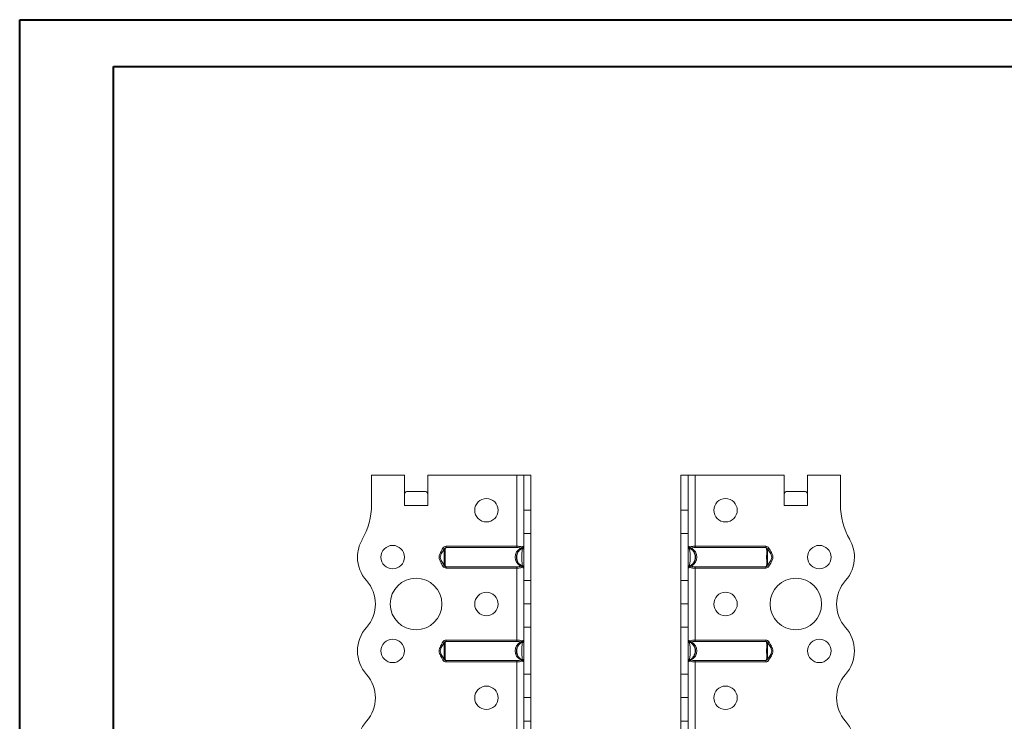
# Model space of a CAD drawing. Header units: millimetres. Extents: x 0 to 210, y 0 to 297.
# Tile 7 of 8: x 0 to 105, y 222 to 297. Entities that reach past the tile are written whole.
import ezdxf

# ---------------------------------------------------------------- set-up
doc = ezdxf.new("R2010")
doc.units = ezdxf.units.MM

msp = doc.modelspace()

# ---------------------------------------------------------------- linework, layer by layer
at = {"color": 7, "linetype": 'Continuous', "lineweight": 40}
for p, q in [((0.08, 0.21), (0.08, 297.21)), ((0.08, 297.21), (210.08, 297.21)), ((10.08, 292.21), (205.08, 292.21)), ((10.08, 5.21), (10.08, 292.21))]:
    msp.add_line(p, q, dxfattribs=at)
at = {"color": 7, "linetype": 'Continuous', "lineweight": 15}
for p, q in [((41.1, 248.66), (37.6, 248.66)), ((37.6, 248.66), (37.6, 245.52)), ((41.1, 245.41), (41.1, 248.66)), ((43.6, 245.41), (43.6, 248.66)), ((53.1, 248.66), (43.6, 248.66)), ((53.1, 248.66), (53.1, 241.07)), ((53.85, 248.66), (53.1, 248.66)), ((54.6, 248.66), (53.85, 248.66)), ((53.85, 244.93), (53.85, 248.66)), ((54.6, 244.93), (54.6, 248.66)), ((70.6, 248.66), (71.35, 248.66)), ((70.6, 244.93), (70.6, 248.66)), ((71.35, 244.93), (71.35, 248.66)), ((72.1, 248.66), (71.35, 248.66)), ((72.1, 241.07), (72.1, 248.66)), ((72.1, 248.66), (81.6, 248.66)), ((81.6, 245.41), (81.6, 248.66)), ((84.1, 245.41), (84.1, 248.66)), ((84.1, 248.66), (87.6, 248.66)), ((87.6, 248.66), (87.6, 245.52)), ((41.41, 246.91), (43.29, 246.91)), ((81.91, 246.91), (83.79, 246.91)), ((41.1, 245.41), (43.6, 245.41)), ((53.85, 244.93), (54.6, 244.93)), ((53.85, 242.43), (53.85, 244.93)), ((54.6, 244.93), (54.6, 242.43)), ((70.6, 244.93), (71.35, 244.93)), ((70.6, 242.43), (70.6, 244.93)), ((71.35, 244.93), (71.35, 242.43)), ((81.6, 245.41), (84.1, 245.41)), ((54.6, 242.43), (53.85, 242.43)), ((53.85, 242.43), (53.85, 237.43)), ((54.6, 237.43), (54.6, 242.43)), ((71.35, 242.43), (70.6, 242.43)), ((70.6, 237.43), (70.6, 242.43)), ((71.35, 237.43), (71.35, 242.43)), ((45.21, 240.88), (45.35, 240.81)), ((45.56, 241.07), (45.56, 240.93)), ((45.56, 241.07), (53.1, 241.07)), ((53.1, 240.93), (45.56, 240.93)), ((53.1, 241.07), (53.1, 240.93)), ((72.1, 240.93), (72.1, 241.07)), ((72.1, 241.07), (79.64, 241.07)), ((79.64, 240.93), (72.1, 240.93)), ((79.64, 240.93), (79.64, 241.07)), ((79.85, 240.81), (79.98, 240.88)), ((45.35, 239), (45.21, 238.94)), ((45.56, 238.88), (53.1, 238.88)), ((45.56, 238.88), (45.56, 238.74)), ((53.1, 238.74), (45.56, 238.74)), ((53.1, 238.88), (53.1, 238.74)), ((53.1, 238.74), (53.1, 231.07)), ((72.1, 238.88), (79.64, 238.88)), ((72.1, 238.74), (72.1, 238.88)), ((72.1, 231.07), (72.1, 238.74)), ((79.64, 238.74), (72.1, 238.74)), ((79.64, 238.74), (79.64, 238.88)), ((79.98, 238.94), (79.85, 239)), ((53.85, 237.43), (54.6, 237.43)), ((53.85, 234.93), (53.85, 237.43)), ((54.6, 237.43), (54.6, 234.93)), ((70.6, 237.43), (71.35, 237.43)), ((70.6, 234.93), (70.6, 237.43)), ((71.35, 237.43), (71.35, 234.93)), ((53.85, 234.93), (54.6, 234.93)), ((53.85, 232.43), (53.85, 234.93)), ((54.6, 234.93), (53.85, 234.93)), ((53.85, 234.93), (53.85, 234.93)), ((54.6, 234.93), (54.6, 232.43)), ((54.6, 234.93), (54.6, 234.93)), ((71.35, 234.93), (70.6, 234.93)), ((70.6, 234.93), (71.35, 234.93)), ((70.6, 234.93), (70.6, 234.93)), ((70.6, 232.43), (70.6, 234.93)), ((71.35, 234.93), (71.35, 234.93)), ((71.35, 234.93), (71.35, 232.43)), ((54.6, 232.43), (53.85, 232.43)), ((53.85, 232.43), (53.85, 227.43)), ((54.6, 227.43), (54.6, 232.43)), ((71.35, 232.43), (70.6, 232.43)), ((70.6, 227.43), (70.6, 232.43)), ((71.35, 227.43), (71.35, 232.43)), ((45.56, 231.07), (45.56, 230.93)), ((45.56, 231.07), (53.1, 231.07)), ((53.1, 231.07), (53.1, 230.93)), ((72.1, 230.93), (72.1, 231.07)), ((72.1, 231.07), (79.64, 231.07)), ((79.64, 230.93), (79.64, 231.07)), ((45.21, 230.88), (45.35, 230.81)), ((53.1, 230.93), (45.56, 230.93)), ((79.64, 230.93), (72.1, 230.93)), ((79.85, 230.81), (79.98, 230.88)), ((45.35, 229), (45.21, 228.94)), ((79.98, 228.94), (79.85, 229)), ((89.1, 229.91), (89.1, 229.91)), ((45.56, 228.88), (53.1, 228.88)), ((45.56, 228.88), (45.56, 228.74)), ((53.1, 228.74), (45.56, 228.74)), ((53.1, 228.88), (53.1, 228.74)), ((53.1, 228.74), (53.1, 221.07)), ((72.1, 228.88), (79.64, 228.88)), ((72.1, 228.74), (72.1, 228.88)), ((72.1, 221.07), (72.1, 228.74)), ((79.64, 228.74), (72.1, 228.74)), ((79.64, 228.74), (79.64, 228.88)), ((53.85, 227.43), (54.6, 227.43)), ((53.85, 224.93), (53.85, 227.43)), ((54.6, 227.43), (54.6, 224.93)), ((70.6, 227.43), (71.35, 227.43)), ((70.6, 224.93), (70.6, 227.43)), ((71.35, 227.43), (71.35, 224.93)), ((53.85, 224.93), (54.6, 224.93)), ((53.85, 222.43), (53.85, 224.93)), ((54.6, 224.93), (53.85, 224.93)), ((53.85, 224.93), (53.85, 224.93)), ((54.6, 224.93), (54.6, 222.43)), ((54.6, 224.93), (54.6, 224.93)), ((71.35, 224.93), (70.6, 224.93)), ((70.6, 224.93), (71.35, 224.93)), ((70.6, 222.43), (70.6, 224.93)), ((70.6, 224.93), (70.6, 224.93)), ((71.35, 224.93), (71.35, 222.43)), ((71.35, 224.93), (71.35, 224.93)), ((54.6, 222.43), (53.85, 222.43)), ((53.85, 222.43), (53.85, 217.43)), ((54.6, 217.43), (54.6, 222.43)), ((71.35, 222.43), (70.6, 222.43)), ((70.6, 217.43), (70.6, 222.43)), ((71.35, 217.43), (71.35, 222.43))]:
    msp.add_line(p, q, dxfattribs=at)
at = {"color": 7, "linetype": 'Continuous', "lineweight": 15, "flags": 128}
for points in [[(53.85, 240.88), (53.85, 240.86), (53.84, 240.85), (53.82, 240.84), (53.8, 240.83), (53.78, 240.82), (53.75, 240.81), (53.73, 240.81), (53.7, 240.81)], [(71.5, 240.81), (71.47, 240.81), (71.44, 240.81), (71.42, 240.82), (71.39, 240.83), (71.38, 240.84), (71.36, 240.85), (71.35, 240.86), (71.35, 240.88)], [(53.7, 239), (53.73, 239), (53.75, 239), (53.78, 238.99), (53.8, 238.98), (53.82, 238.97), (53.84, 238.96), (53.85, 238.95), (53.85, 238.94)], [(71.35, 238.94), (71.35, 238.95), (71.36, 238.96), (71.38, 238.97), (71.39, 238.98), (71.42, 238.99), (71.44, 239), (71.47, 239), (71.5, 239)], [(53.85, 230.88), (53.85, 230.86), (53.84, 230.85), (53.82, 230.84), (53.8, 230.83), (53.78, 230.82), (53.75, 230.81), (53.73, 230.81), (53.7, 230.81)], [(71.5, 230.81), (71.47, 230.81), (71.44, 230.81), (71.42, 230.82), (71.39, 230.83), (71.38, 230.84), (71.36, 230.85), (71.35, 230.86), (71.35, 230.88)], [(53.7, 229), (53.73, 229), (53.75, 229), (53.78, 228.99), (53.8, 228.98), (53.82, 228.97), (53.84, 228.96), (53.85, 228.95), (53.85, 228.94)], [(71.35, 228.94), (71.35, 228.95), (71.36, 228.96), (71.38, 228.97), (71.39, 228.98), (71.42, 228.99), (71.44, 229), (71.47, 229), (71.5, 229)]]:
    msp.add_lwpolyline(points, dxfattribs=at)
at = {"color": 7, "linetype": 'Continuous', "lineweight": 15}
for centre, radius in [((49.85, 244.91), 1.25), ((75.35, 244.91), 1.25), ((39.85, 239.91), 1.25), ((85.35, 239.91), 1.25), ((42.35, 234.91), 2.75), ((82.85, 234.91), 2.75), ((49.85, 234.91), 1.25), ((75.35, 234.91), 1.25), ((39.85, 229.91), 1.25), ((85.35, 229.91), 1.25), ((49.85, 224.91), 1.25), ((75.35, 224.91), 1.25)]:
    msp.add_circle(centre, radius, dxfattribs=at)
for centre, radius, start, end in [((30.1, 245.52), 7.5, 330.0736, 0), ((95.1, 245.52), 7.5, 180, 209.9264), ((39.85, 239.9), 3.75, 150.0736, 179.9591), ((85.35, 239.9), 3.75, 0.0409, 29.9264), ((53.43, 241.04), 0.206, 296.6884, 344.8265), ((53.56, 240.93), 0.0829, 243.0713, 296.9287), ((53.53, 240.94), 0.11, 309.351, 23.8135), ((53.7, 241.07), 0.15, 291.1002, 0), ((71.5, 241.07), 0.15, 180, 248.8998), ((71.67, 240.94), 0.11, 156.1865, 230.649), ((71.77, 241.04), 0.206, 195.1735, 243.3116), ((71.64, 240.93), 0.0829, 243.0713, 296.9287), ((39.85, 239.91), 3.75, 180, 221.8123), ((85.35, 239.91), 3.75, 318.1877, 0), ((53.56, 238.88), 0.0829, 63.0713, 116.9287), ((53.43, 238.77), 0.206, 15.1735, 63.3116), ((53.53, 238.87), 0.11, 336.1865, 50.649), ((53.7, 238.74), 0.15, 0, 68.8998), ((71.5, 238.74), 0.15, 111.1002, 180), ((71.67, 238.87), 0.11, 129.351, 203.8135), ((71.77, 238.77), 0.206, 116.6884, 164.8265), ((71.64, 238.88), 0.0829, 63.0713, 116.9287), ((34.26, 234.91), 3.75, 318.1863, 41.8123), ((90.94, 234.91), 3.75, 138.1877, 221.8196), ((39.85, 229.91), 3.75, 138.1863, 180), ((85.35, 229.91), 3.75, 0, 41.8196), ((53.7, 231.07), 0.15, 291.1002, 0), ((71.5, 231.07), 0.15, 180, 248.8998), ((53.43, 231.04), 0.206, 296.6884, 344.8265), ((53.56, 230.93), 0.0829, 243.0713, 296.9287), ((53.53, 230.94), 0.11, 309.351, 23.8135), ((71.67, 230.94), 0.11, 156.1865, 230.649), ((71.77, 231.04), 0.206, 195.1735, 243.3116), ((71.64, 230.93), 0.0829, 243.0713, 296.9287), ((39.85, 229.91), 3.75, 180, 221.8137), ((53.56, 228.88), 0.0829, 63.0713, 116.9287), ((53.43, 228.77), 0.206, 15.1735, 63.3116), ((53.53, 228.87), 0.11, 336.1865, 50.649), ((71.67, 228.87), 0.11, 129.351, 203.8135), ((71.77, 228.77), 0.206, 116.6884, 164.8265), ((71.64, 228.88), 0.0829, 63.0713, 116.9287), ((85.35, 229.91), 3.75, 318.1877, 0), ((53.7, 228.74), 0.15, 0, 68.8998), ((71.5, 228.74), 0.15, 111.1002, 180), ((34.26, 224.91), 3.75, 318.1863, 41.8137), ((90.94, 224.91), 3.75, 138.1877, 221.8123), ((39.85, 219.91), 3.75, 138.1863, 180), ((85.35, 219.91), 3.75, 0, 41.8123)]:
    msp.add_arc(centre, radius, start, end, dxfattribs=at)
for centre, major_axis, ratio, start_param, end_param in [((41.41, 245.41), (0, 1.5), 0.416667, 0, 0.523599), ((43.29, 245.41), (0, 1.5), 0.416667, 5.759587, 6.283185), ((81.91, 245.41), (0, 1.5), 0.416667, 0, 0.523599), ((83.79, 245.41), (0, 1.5), 0.416667, 5.759587, 6.283185), ((54.15, 239.91), (1.25, 0), 0.88, 2.095075, 4.18811), ((71.05, 239.91), (1.25, 0), 0.88, 5.236668, 7.329703), ((54.15, 229.91), (1.25, 0), 0.88, 2.095075, 4.18811), ((71.05, 229.91), (1.25, 0), 0.88, 5.236668, 7.329703)]:
    msp.add_ellipse(centre, major_axis=major_axis, ratio=ratio, start_param=start_param, end_param=end_param, dxfattribs=at)
for points, knots in [([(45.21, 238.94), (45.13, 239.09), (45.04, 239.24), (44.92, 239.48), (44.88, 239.56), (44.82, 239.73), (44.81, 239.82), (44.81, 240), (44.82, 240.08), (44.88, 240.25), (44.92, 240.33), (45.04, 240.57), (45.13, 240.72), (45.21, 240.88)], [0, 0, 0, 0, 0.25, 0.25, 0.375, 0.375, 0.5, 0.5, 0.625, 0.625, 0.75, 0.75, 1, 1, 1, 1]), ([(45.35, 240.81), (45.31, 240.73), (45.27, 240.66), (45.18, 240.52), (45.13, 240.45), (45.05, 240.31), (45.01, 240.23), (44.95, 240.07), (44.93, 239.99), (44.93, 239.82), (44.95, 239.74), (45.01, 239.58), (45.05, 239.51), (45.13, 239.36), (45.18, 239.29), (45.27, 239.15), (45.31, 239.08), (45.35, 239)], [0, 0, 0, 0, 0.125, 0.125, 0.25, 0.25, 0.375, 0.375, 0.5, 0.5, 0.625, 0.625, 0.75, 0.75, 0.875, 0.875, 1, 1, 1, 1]), ([(45.56, 241.07), (45.49, 241.07), (45.42, 241.05), (45.3, 240.99), (45.25, 240.94), (45.21, 240.88)], [0, 0, 0, 0, 0.5, 0.5, 1, 1, 1, 1]), ([(45.35, 240.81), (45.37, 240.85), (45.4, 240.88), (45.47, 240.91), (45.51, 240.93), (45.56, 240.93)], [0, 0, 0, 0, 0.5, 0.5, 1, 1, 1, 1]), ([(45.35, 239), (45.35, 239), (45.35, 239.02), (45.35, 239.06), (45.35, 239.09), (45.36, 239.19), (45.36, 239.26), (45.36, 239.43), (45.36, 239.52), (45.36, 239.71), (45.36, 239.81), (45.36, 240), (45.36, 240.1), (45.36, 240.29), (45.36, 240.38), (45.36, 240.55), (45.36, 240.62), (45.35, 240.72), (45.35, 240.75), (45.35, 240.79), (45.35, 240.81), (45.35, 240.81)], [0, 0, 0, 0, 0.0625, 0.0625, 0.125, 0.125, 0.25, 0.25, 0.375, 0.375, 0.5, 0.5, 0.625, 0.625, 0.75, 0.75, 0.875, 0.875, 0.9375, 0.9375, 1, 1, 1, 1]), ([(45.56, 240.93), (45.54, 240.92), (45.53, 240.91), (45.5, 240.89), (45.49, 240.88), (45.47, 240.84), (45.46, 240.81), (45.46, 240.74), (45.46, 240.71), (45.46, 240.63), (45.46, 240.58), (45.46, 240.44), (45.46, 240.34), (45.46, 240.13), (45.46, 240.02), (45.46, 239.8), (45.46, 239.68), (45.46, 239.47), (45.46, 239.37), (45.46, 239.19), (45.46, 239.1), (45.46, 239), (45.47, 238.97), (45.49, 238.93), (45.5, 238.92), (45.53, 238.9), (45.54, 238.89), (45.56, 238.88)], [0, 0, 0, 0, 0.03125, 0.03125, 0.0625, 0.0625, 0.125, 0.125, 0.1875, 0.1875, 0.25, 0.25, 0.375, 0.375, 0.5, 0.5, 0.625, 0.625, 0.75, 0.75, 0.875, 0.875, 0.9375, 0.9375, 0.96875, 0.96875, 1, 1, 1, 1]), ([(53.75, 238.88), (53.73, 238.89), (53.71, 238.9), (53.67, 238.92), (53.64, 238.93), (53.57, 238.97), (53.52, 239), (53.44, 239.07), (53.39, 239.1), (53.32, 239.19), (53.28, 239.23), (53.18, 239.37), (53.13, 239.47), (53.08, 239.63), (53.07, 239.68), (53.05, 239.79), (53.05, 239.85), (53.05, 240.02), (53.07, 240.13), (53.13, 240.34), (53.18, 240.44), (53.31, 240.63), (53.39, 240.71), (53.52, 240.81), (53.57, 240.84), (53.64, 240.88), (53.66, 240.89), (53.71, 240.91), (53.73, 240.92), (53.75, 240.93)], [0, 0, 0, 0, 0.03125, 0.03125, 0.0625, 0.0625, 0.125, 0.125, 0.1875, 0.1875, 0.25, 0.25, 0.375, 0.375, 0.4375, 0.4375, 0.5, 0.5, 0.625, 0.625, 0.75, 0.75, 0.875, 0.875, 0.9375, 0.9375, 0.96875, 0.96875, 1, 1, 1, 1]), ([(53.7, 240.81), (53.65, 240.81), (53.6, 240.79), (53.51, 240.75), (53.47, 240.72), (53.36, 240.62), (53.29, 240.55), (53.19, 240.38), (53.16, 240.29), (53.1, 240.1), (53.09, 240), (53.09, 239.81), (53.1, 239.71), (53.16, 239.52), (53.19, 239.43), (53.29, 239.26), (53.36, 239.19), (53.47, 239.09), (53.51, 239.06), (53.6, 239.02), (53.65, 239), (53.7, 239)], [0, 0, 0, 0, 0.0625, 0.0625, 0.125, 0.125, 0.25, 0.25, 0.375, 0.375, 0.5, 0.5, 0.625, 0.625, 0.75, 0.75, 0.875, 0.875, 0.9375, 0.9375, 1, 1, 1, 1]), ([(53.1, 241.07), (53.15, 241.07), (53.2, 241.07), (53.3, 241.06), (53.34, 241.06), (53.48, 241.04), (53.56, 241.02), (53.63, 240.99)], [0, 0, 0, 0, 0.25, 0.25, 0.5, 0.5, 1, 1, 1, 1]), ([(53.52, 240.86), (53.47, 240.89), (53.4, 240.9), (53.26, 240.93), (53.18, 240.93), (53.1, 240.93)], [0, 0, 0, 0, 0.5, 0.5, 1, 1, 1, 1]), ([(53.7, 239), (53.68, 239.08), (53.67, 239.15), (53.65, 239.29), (53.64, 239.36), (53.63, 239.51), (53.62, 239.58), (53.61, 239.74), (53.61, 239.82), (53.61, 239.99), (53.61, 240.07), (53.62, 240.23), (53.63, 240.31), (53.64, 240.45), (53.65, 240.52), (53.67, 240.66), (53.68, 240.73), (53.7, 240.81)], [0, 0, 0, 0, 0.125, 0.125, 0.25, 0.25, 0.375, 0.375, 0.5, 0.5, 0.625, 0.625, 0.75, 0.75, 0.875, 0.875, 1, 1, 1, 1]), ([(53.63, 240.99), (53.7, 241.02), (53.75, 241.04), (53.81, 241.06), (53.83, 241.06), (53.84, 241.07), (53.85, 241.07), (53.85, 241.07)], [0, 0, 0, 0, 0.5, 0.5, 0.75, 0.75, 1, 1, 1, 1]), ([(53.75, 240.93), (53.74, 240.93), (53.73, 240.91), (53.71, 240.88), (53.7, 240.85), (53.7, 240.81)], [0, 0, 0, 0, 0.5, 0.5, 1, 1, 1, 1]), ([(71.35, 241.07), (71.35, 241.07), (71.35, 241.07), (71.37, 241.06), (71.39, 241.06), (71.45, 241.04), (71.5, 241.02), (71.57, 240.99)], [0, 0, 0, 0, 0.25, 0.25, 0.5, 0.5, 1, 1, 1, 1]), ([(71.5, 240.81), (71.5, 240.85), (71.49, 240.88), (71.47, 240.91), (71.46, 240.93), (71.45, 240.93)], [0, 0, 0, 0, 0.5, 0.5, 1, 1, 1, 1]), ([(71.45, 240.93), (71.47, 240.92), (71.49, 240.91), (71.53, 240.89), (71.56, 240.88), (71.63, 240.84), (71.68, 240.81), (71.81, 240.71), (71.89, 240.63), (72.02, 240.44), (72.07, 240.34), (72.13, 240.13), (72.15, 240.02), (72.15, 239.85), (72.15, 239.79), (72.13, 239.68), (72.12, 239.63), (72.07, 239.47), (72.01, 239.37), (71.92, 239.23), (71.88, 239.19), (71.81, 239.1), (71.76, 239.07), (71.68, 239), (71.63, 238.97), (71.56, 238.93), (71.53, 238.92), (71.49, 238.9), (71.47, 238.89), (71.45, 238.88)], [0, 0, 0, 0, 0.03125, 0.03125, 0.0625, 0.0625, 0.125, 0.125, 0.25, 0.25, 0.375, 0.375, 0.5, 0.5, 0.5625, 0.5625, 0.625, 0.625, 0.75, 0.75, 0.8125, 0.8125, 0.875, 0.875, 0.9375, 0.9375, 0.96875, 0.96875, 1, 1, 1, 1]), ([(71.5, 240.81), (71.52, 240.73), (71.53, 240.66), (71.55, 240.52), (71.56, 240.45), (71.57, 240.31), (71.58, 240.23), (71.59, 240.07), (71.59, 239.99), (71.59, 239.82), (71.59, 239.74), (71.58, 239.58), (71.57, 239.51), (71.56, 239.36), (71.55, 239.29), (71.53, 239.15), (71.52, 239.08), (71.5, 239)], [0, 0, 0, 0, 0.125, 0.125, 0.25, 0.25, 0.375, 0.375, 0.5, 0.5, 0.625, 0.625, 0.75, 0.75, 0.875, 0.875, 1, 1, 1, 1]), ([(71.5, 239), (71.55, 239), (71.6, 239.02), (71.69, 239.06), (71.73, 239.09), (71.84, 239.19), (71.9, 239.26), (72.01, 239.43), (72.04, 239.52), (72.09, 239.71), (72.11, 239.81), (72.11, 240), (72.09, 240.1), (72.04, 240.29), (72.01, 240.38), (71.9, 240.55), (71.84, 240.62), (71.73, 240.72), (71.69, 240.75), (71.6, 240.79), (71.55, 240.81), (71.5, 240.81)], [0, 0, 0, 0, 0.0625, 0.0625, 0.125, 0.125, 0.25, 0.25, 0.375, 0.375, 0.5, 0.5, 0.625, 0.625, 0.75, 0.75, 0.875, 0.875, 0.9375, 0.9375, 1, 1, 1, 1]), ([(71.57, 240.99), (71.64, 241.02), (71.72, 241.04), (71.86, 241.06), (71.9, 241.06), (72, 241.07), (72.05, 241.07), (72.1, 241.07)], [0, 0, 0, 0, 0.5, 0.5, 0.75, 0.75, 1, 1, 1, 1]), ([(72.1, 240.93), (72.02, 240.93), (71.94, 240.93), (71.8, 240.9), (71.73, 240.89), (71.68, 240.86)], [0, 0, 0, 0, 0.5, 0.5, 1, 1, 1, 1]), ([(79.98, 240.88), (79.95, 240.94), (79.9, 240.99), (79.78, 241.05), (79.71, 241.07), (79.64, 241.07)], [0, 0, 0, 0, 0.5, 0.5, 1, 1, 1, 1]), ([(79.64, 238.88), (79.66, 238.89), (79.67, 238.9), (79.7, 238.92), (79.71, 238.93), (79.73, 238.97), (79.73, 239), (79.74, 239.1), (79.74, 239.18), (79.74, 239.37), (79.74, 239.47), (79.74, 239.68), (79.73, 239.8), (79.73, 240.02), (79.74, 240.13), (79.74, 240.34), (79.74, 240.44), (79.74, 240.58), (79.74, 240.63), (79.74, 240.71), (79.74, 240.74), (79.73, 240.81), (79.73, 240.84), (79.71, 240.88), (79.7, 240.89), (79.67, 240.91), (79.66, 240.92), (79.64, 240.93)], [0, 0, 0, 0, 0.03125, 0.03125, 0.0625, 0.0625, 0.125, 0.125, 0.25, 0.25, 0.375, 0.375, 0.5, 0.5, 0.625, 0.625, 0.75, 0.75, 0.8125, 0.8125, 0.875, 0.875, 0.9375, 0.9375, 0.96875, 0.96875, 1, 1, 1, 1]), ([(79.64, 240.93), (79.68, 240.93), (79.72, 240.91), (79.8, 240.88), (79.83, 240.85), (79.85, 240.81)], [0, 0, 0, 0, 0.5, 0.5, 1, 1, 1, 1]), ([(79.85, 240.81), (79.85, 240.81), (79.85, 240.79), (79.85, 240.75), (79.84, 240.72), (79.84, 240.62), (79.84, 240.55), (79.84, 240.38), (79.84, 240.29), (79.84, 240.1), (79.84, 240), (79.84, 239.81), (79.84, 239.71), (79.84, 239.52), (79.84, 239.43), (79.84, 239.26), (79.84, 239.19), (79.84, 239.09), (79.85, 239.06), (79.85, 239.02), (79.85, 239), (79.85, 239)], [0, 0, 0, 0, 0.0625, 0.0625, 0.125, 0.125, 0.25, 0.25, 0.375, 0.375, 0.5, 0.5, 0.625, 0.625, 0.75, 0.75, 0.875, 0.875, 0.9375, 0.9375, 1, 1, 1, 1]), ([(79.85, 239), (79.89, 239.08), (79.93, 239.15), (80.02, 239.29), (80.07, 239.36), (80.15, 239.51), (80.19, 239.58), (80.25, 239.74), (80.27, 239.82), (80.27, 239.99), (80.25, 240.07), (80.19, 240.23), (80.15, 240.31), (80.07, 240.45), (80.02, 240.52), (79.93, 240.66), (79.89, 240.73), (79.85, 240.81)], [0, 0, 0, 0, 0.125, 0.125, 0.25, 0.25, 0.375, 0.375, 0.5, 0.5, 0.625, 0.625, 0.75, 0.75, 0.875, 0.875, 1, 1, 1, 1]), ([(79.98, 240.88), (80.07, 240.72), (80.16, 240.57), (80.28, 240.33), (80.32, 240.25), (80.38, 240.08), (80.39, 240), (80.39, 239.82), (80.38, 239.73), (80.32, 239.56), (80.28, 239.48), (80.16, 239.24), (80.07, 239.09), (79.98, 238.94)], [0, 0, 0, 0, 0.25, 0.25, 0.375, 0.375, 0.5, 0.5, 0.625, 0.625, 0.75, 0.75, 1, 1, 1, 1]), ([(45.21, 238.94), (45.25, 238.87), (45.3, 238.82), (45.42, 238.76), (45.49, 238.74), (45.56, 238.74)], [0, 0, 0, 0, 0.5, 0.5, 1, 1, 1, 1]), ([(45.56, 238.88), (45.51, 238.88), (45.47, 238.9), (45.4, 238.94), (45.37, 238.97), (45.35, 239)], [0, 0, 0, 0, 0.5, 0.5, 1, 1, 1, 1]), ([(53.1, 238.88), (53.18, 238.88), (53.26, 238.88), (53.4, 238.91), (53.47, 238.93), (53.52, 238.95)], [0, 0, 0, 0, 0.5, 0.5, 1, 1, 1, 1]), ([(53.63, 238.82), (53.56, 238.79), (53.48, 238.77), (53.34, 238.75), (53.3, 238.75), (53.2, 238.74), (53.15, 238.74), (53.1, 238.74)], [0, 0, 0, 0, 0.5, 0.5, 0.75, 0.75, 1, 1, 1, 1]), ([(53.85, 238.74), (53.85, 238.74), (53.84, 238.74), (53.83, 238.75), (53.81, 238.75), (53.75, 238.77), (53.7, 238.79), (53.63, 238.82)], [0, 0, 0, 0, 0.25, 0.25, 0.5, 0.5, 1, 1, 1, 1]), ([(53.7, 239), (53.7, 238.97), (53.71, 238.94), (53.73, 238.9), (53.74, 238.88), (53.75, 238.88)], [0, 0, 0, 0, 0.5, 0.5, 1, 1, 1, 1]), ([(71.57, 238.82), (71.5, 238.79), (71.45, 238.77), (71.39, 238.75), (71.37, 238.75), (71.35, 238.74), (71.35, 238.74), (71.35, 238.74)], [0, 0, 0, 0, 0.5, 0.5, 0.75, 0.75, 1, 1, 1, 1]), ([(71.45, 238.88), (71.46, 238.88), (71.47, 238.9), (71.49, 238.94), (71.5, 238.97), (71.5, 239)], [0, 0, 0, 0, 0.5, 0.5, 1, 1, 1, 1]), ([(72.1, 238.74), (72.05, 238.74), (72, 238.74), (71.9, 238.75), (71.86, 238.75), (71.72, 238.77), (71.64, 238.79), (71.57, 238.82)], [0, 0, 0, 0, 0.25, 0.25, 0.5, 0.5, 1, 1, 1, 1]), ([(71.68, 238.95), (71.73, 238.93), (71.8, 238.91), (71.94, 238.88), (72.02, 238.88), (72.1, 238.88)], [0, 0, 0, 0, 0.5, 0.5, 1, 1, 1, 1]), ([(79.85, 239), (79.83, 238.97), (79.8, 238.94), (79.72, 238.9), (79.68, 238.88), (79.64, 238.88)], [0, 0, 0, 0, 0.5, 0.5, 1, 1, 1, 1]), ([(79.64, 238.74), (79.71, 238.74), (79.78, 238.76), (79.9, 238.82), (79.95, 238.87), (79.98, 238.94)], [0, 0, 0, 0, 0.5, 0.5, 1, 1, 1, 1]), ([(45.56, 231.07), (45.49, 231.07), (45.42, 231.05), (45.3, 230.99), (45.25, 230.94), (45.21, 230.88)], [0, 0, 0, 0, 0.5, 0.5, 1, 1, 1, 1]), ([(53.1, 231.07), (53.15, 231.07), (53.2, 231.07), (53.3, 231.06), (53.34, 231.06), (53.48, 231.04), (53.56, 231.02), (53.63, 230.99)], [0, 0, 0, 0, 0.25, 0.25, 0.5, 0.5, 1, 1, 1, 1]), ([(53.63, 230.99), (53.7, 231.02), (53.75, 231.04), (53.81, 231.06), (53.83, 231.06), (53.84, 231.07), (53.85, 231.07), (53.85, 231.07)], [0, 0, 0, 0, 0.5, 0.5, 0.75, 0.75, 1, 1, 1, 1]), ([(71.35, 231.07), (71.35, 231.07), (71.35, 231.07), (71.37, 231.06), (71.39, 231.06), (71.45, 231.04), (71.5, 231.02), (71.57, 230.99)], [0, 0, 0, 0, 0.25, 0.25, 0.5, 0.5, 1, 1, 1, 1]), ([(71.57, 230.99), (71.64, 231.02), (71.72, 231.04), (71.86, 231.06), (71.9, 231.06), (72, 231.07), (72.05, 231.07), (72.1, 231.07)], [0, 0, 0, 0, 0.5, 0.5, 0.75, 0.75, 1, 1, 1, 1]), ([(79.98, 230.88), (79.95, 230.94), (79.9, 230.99), (79.78, 231.05), (79.71, 231.07), (79.64, 231.07)], [0, 0, 0, 0, 0.5, 0.5, 1, 1, 1, 1]), ([(45.21, 228.94), (45.13, 229.09), (45.04, 229.24), (44.92, 229.48), (44.88, 229.56), (44.82, 229.73), (44.81, 229.82), (44.81, 230), (44.82, 230.08), (44.88, 230.25), (44.92, 230.33), (45.04, 230.57), (45.13, 230.72), (45.21, 230.88)], [0, 0, 0, 0, 0.25, 0.25, 0.375, 0.375, 0.5, 0.5, 0.625, 0.625, 0.75, 0.75, 1, 1, 1, 1]), ([(45.35, 230.81), (45.31, 230.73), (45.27, 230.66), (45.18, 230.52), (45.13, 230.45), (45.05, 230.31), (45.01, 230.23), (44.95, 230.07), (44.93, 229.99), (44.93, 229.82), (44.95, 229.74), (45.01, 229.58), (45.05, 229.51), (45.13, 229.36), (45.18, 229.29), (45.27, 229.15), (45.31, 229.08), (45.35, 229)], [0, 0, 0, 0, 0.125, 0.125, 0.25, 0.25, 0.375, 0.375, 0.5, 0.5, 0.625, 0.625, 0.75, 0.75, 0.875, 0.875, 1, 1, 1, 1]), ([(45.35, 230.81), (45.37, 230.85), (45.4, 230.88), (45.47, 230.91), (45.51, 230.93), (45.56, 230.93)], [0, 0, 0, 0, 0.5, 0.5, 1, 1, 1, 1]), ([(45.35, 229), (45.35, 229), (45.35, 229.02), (45.35, 229.06), (45.35, 229.09), (45.36, 229.19), (45.36, 229.26), (45.36, 229.43), (45.36, 229.52), (45.36, 229.71), (45.36, 229.81), (45.36, 230), (45.36, 230.1), (45.36, 230.29), (45.36, 230.38), (45.36, 230.55), (45.36, 230.62), (45.35, 230.72), (45.35, 230.75), (45.35, 230.79), (45.35, 230.81), (45.35, 230.81)], [0, 0, 0, 0, 0.0625, 0.0625, 0.125, 0.125, 0.25, 0.25, 0.375, 0.375, 0.5, 0.5, 0.625, 0.625, 0.75, 0.75, 0.875, 0.875, 0.9375, 0.9375, 1, 1, 1, 1]), ([(45.56, 230.93), (45.54, 230.92), (45.53, 230.91), (45.5, 230.89), (45.49, 230.88), (45.47, 230.84), (45.46, 230.81), (45.46, 230.74), (45.46, 230.71), (45.46, 230.63), (45.46, 230.58), (45.46, 230.44), (45.46, 230.34), (45.46, 230.13), (45.46, 230.02), (45.46, 229.8), (45.46, 229.68), (45.46, 229.47), (45.46, 229.37), (45.46, 229.19), (45.46, 229.1), (45.46, 229), (45.47, 228.97), (45.49, 228.93), (45.5, 228.92), (45.53, 228.9), (45.54, 228.89), (45.56, 228.88)], [0, 0, 0, 0, 0.03125, 0.03125, 0.0625, 0.0625, 0.125, 0.125, 0.1875, 0.1875, 0.25, 0.25, 0.375, 0.375, 0.5, 0.5, 0.625, 0.625, 0.75, 0.75, 0.875, 0.875, 0.9375, 0.9375, 0.96875, 0.96875, 1, 1, 1, 1]), ([(53.75, 228.88), (53.73, 228.89), (53.71, 228.9), (53.67, 228.92), (53.64, 228.93), (53.57, 228.97), (53.52, 229), (53.44, 229.07), (53.39, 229.1), (53.32, 229.19), (53.28, 229.23), (53.18, 229.37), (53.13, 229.47), (53.08, 229.63), (53.07, 229.68), (53.05, 229.79), (53.05, 229.85), (53.05, 230.02), (53.07, 230.13), (53.13, 230.34), (53.18, 230.44), (53.31, 230.63), (53.39, 230.71), (53.52, 230.81), (53.57, 230.84), (53.64, 230.88), (53.66, 230.89), (53.71, 230.91), (53.73, 230.92), (53.75, 230.93)], [0, 0, 0, 0, 0.03125, 0.03125, 0.0625, 0.0625, 0.125, 0.125, 0.1875, 0.1875, 0.25, 0.25, 0.375, 0.375, 0.4375, 0.4375, 0.5, 0.5, 0.625, 0.625, 0.75, 0.75, 0.875, 0.875, 0.9375, 0.9375, 0.96875, 0.96875, 1, 1, 1, 1]), ([(53.7, 230.81), (53.65, 230.81), (53.6, 230.79), (53.51, 230.75), (53.47, 230.72), (53.36, 230.62), (53.29, 230.55), (53.19, 230.38), (53.16, 230.29), (53.1, 230.1), (53.09, 230), (53.09, 229.81), (53.1, 229.71), (53.16, 229.52), (53.19, 229.43), (53.29, 229.26), (53.36, 229.19), (53.47, 229.09), (53.51, 229.06), (53.6, 229.02), (53.65, 229), (53.7, 229)], [0, 0, 0, 0, 0.0625, 0.0625, 0.125, 0.125, 0.25, 0.25, 0.375, 0.375, 0.5, 0.5, 0.625, 0.625, 0.75, 0.75, 0.875, 0.875, 0.9375, 0.9375, 1, 1, 1, 1]), ([(53.52, 230.86), (53.47, 230.89), (53.4, 230.9), (53.26, 230.93), (53.18, 230.93), (53.1, 230.93)], [0, 0, 0, 0, 0.5, 0.5, 1, 1, 1, 1]), ([(53.7, 229), (53.68, 229.08), (53.67, 229.15), (53.65, 229.29), (53.64, 229.36), (53.63, 229.51), (53.62, 229.58), (53.61, 229.74), (53.61, 229.82), (53.61, 229.99), (53.61, 230.07), (53.62, 230.23), (53.63, 230.31), (53.64, 230.45), (53.65, 230.52), (53.67, 230.66), (53.68, 230.73), (53.7, 230.81)], [0, 0, 0, 0, 0.125, 0.125, 0.25, 0.25, 0.375, 0.375, 0.5, 0.5, 0.625, 0.625, 0.75, 0.75, 0.875, 0.875, 1, 1, 1, 1]), ([(53.75, 230.93), (53.74, 230.93), (53.73, 230.91), (53.71, 230.88), (53.7, 230.85), (53.7, 230.81)], [0, 0, 0, 0, 0.5, 0.5, 1, 1, 1, 1]), ([(71.5, 230.81), (71.5, 230.85), (71.49, 230.88), (71.47, 230.91), (71.46, 230.93), (71.45, 230.93)], [0, 0, 0, 0, 0.5, 0.5, 1, 1, 1, 1]), ([(71.45, 230.93), (71.47, 230.92), (71.49, 230.91), (71.53, 230.89), (71.56, 230.88), (71.63, 230.84), (71.68, 230.81), (71.81, 230.71), (71.89, 230.63), (72.02, 230.44), (72.07, 230.34), (72.13, 230.13), (72.15, 230.02), (72.15, 229.85), (72.15, 229.79), (72.13, 229.68), (72.12, 229.63), (72.07, 229.47), (72.01, 229.37), (71.92, 229.23), (71.88, 229.19), (71.81, 229.1), (71.76, 229.07), (71.68, 229), (71.63, 228.97), (71.56, 228.93), (71.53, 228.92), (71.49, 228.9), (71.47, 228.89), (71.45, 228.88)], [0, 0, 0, 0, 0.03125, 0.03125, 0.0625, 0.0625, 0.125, 0.125, 0.25, 0.25, 0.375, 0.375, 0.5, 0.5, 0.5625, 0.5625, 0.625, 0.625, 0.75, 0.75, 0.8125, 0.8125, 0.875, 0.875, 0.9375, 0.9375, 0.96875, 0.96875, 1, 1, 1, 1]), ([(71.5, 230.81), (71.52, 230.73), (71.53, 230.66), (71.55, 230.52), (71.56, 230.45), (71.57, 230.31), (71.58, 230.23), (71.59, 230.07), (71.59, 229.99), (71.59, 229.82), (71.59, 229.74), (71.58, 229.58), (71.57, 229.51), (71.56, 229.36), (71.55, 229.29), (71.53, 229.15), (71.52, 229.08), (71.5, 229)], [0, 0, 0, 0, 0.125, 0.125, 0.25, 0.25, 0.375, 0.375, 0.5, 0.5, 0.625, 0.625, 0.75, 0.75, 0.875, 0.875, 1, 1, 1, 1]), ([(71.5, 229), (71.55, 229), (71.6, 229.02), (71.69, 229.06), (71.73, 229.09), (71.84, 229.19), (71.9, 229.26), (72.01, 229.43), (72.04, 229.52), (72.09, 229.71), (72.11, 229.81), (72.11, 230), (72.09, 230.1), (72.04, 230.29), (72.01, 230.38), (71.9, 230.55), (71.84, 230.62), (71.73, 230.72), (71.69, 230.75), (71.6, 230.79), (71.55, 230.81), (71.5, 230.81)], [0, 0, 0, 0, 0.0625, 0.0625, 0.125, 0.125, 0.25, 0.25, 0.375, 0.375, 0.5, 0.5, 0.625, 0.625, 0.75, 0.75, 0.875, 0.875, 0.9375, 0.9375, 1, 1, 1, 1]), ([(72.1, 230.93), (72.02, 230.93), (71.94, 230.93), (71.8, 230.9), (71.73, 230.89), (71.68, 230.86)], [0, 0, 0, 0, 0.5, 0.5, 1, 1, 1, 1]), ([(79.64, 228.88), (79.66, 228.89), (79.67, 228.9), (79.7, 228.92), (79.71, 228.93), (79.73, 228.97), (79.73, 229), (79.74, 229.1), (79.74, 229.18), (79.74, 229.37), (79.74, 229.47), (79.74, 229.68), (79.73, 229.8), (79.73, 230.02), (79.74, 230.13), (79.74, 230.34), (79.74, 230.44), (79.74, 230.58), (79.74, 230.63), (79.74, 230.71), (79.74, 230.74), (79.73, 230.81), (79.73, 230.84), (79.71, 230.88), (79.7, 230.89), (79.67, 230.91), (79.66, 230.92), (79.64, 230.93)], [0, 0, 0, 0, 0.03125, 0.03125, 0.0625, 0.0625, 0.125, 0.125, 0.25, 0.25, 0.375, 0.375, 0.5, 0.5, 0.625, 0.625, 0.75, 0.75, 0.8125, 0.8125, 0.875, 0.875, 0.9375, 0.9375, 0.96875, 0.96875, 1, 1, 1, 1]), ([(79.64, 230.93), (79.68, 230.93), (79.72, 230.91), (79.8, 230.88), (79.83, 230.85), (79.85, 230.81)], [0, 0, 0, 0, 0.5, 0.5, 1, 1, 1, 1]), ([(79.85, 230.81), (79.85, 230.81), (79.85, 230.79), (79.85, 230.75), (79.84, 230.72), (79.84, 230.62), (79.84, 230.55), (79.84, 230.38), (79.84, 230.29), (79.84, 230.1), (79.84, 230), (79.84, 229.81), (79.84, 229.71), (79.84, 229.52), (79.84, 229.43), (79.84, 229.26), (79.84, 229.19), (79.84, 229.09), (79.85, 229.06), (79.85, 229.02), (79.85, 229), (79.85, 229)], [0, 0, 0, 0, 0.0625, 0.0625, 0.125, 0.125, 0.25, 0.25, 0.375, 0.375, 0.5, 0.5, 0.625, 0.625, 0.75, 0.75, 0.875, 0.875, 0.9375, 0.9375, 1, 1, 1, 1]), ([(79.85, 229), (79.89, 229.08), (79.93, 229.15), (80.02, 229.29), (80.07, 229.36), (80.15, 229.51), (80.19, 229.58), (80.25, 229.74), (80.27, 229.82), (80.27, 229.99), (80.25, 230.07), (80.19, 230.23), (80.15, 230.31), (80.07, 230.45), (80.02, 230.52), (79.93, 230.66), (79.89, 230.73), (79.85, 230.81)], [0, 0, 0, 0, 0.125, 0.125, 0.25, 0.25, 0.375, 0.375, 0.5, 0.5, 0.625, 0.625, 0.75, 0.75, 0.875, 0.875, 1, 1, 1, 1]), ([(79.98, 230.88), (80.07, 230.72), (80.16, 230.57), (80.28, 230.33), (80.32, 230.25), (80.38, 230.08), (80.39, 230), (80.39, 229.82), (80.38, 229.73), (80.32, 229.56), (80.28, 229.48), (80.16, 229.24), (80.07, 229.09), (79.98, 228.94)], [0, 0, 0, 0, 0.25, 0.25, 0.375, 0.375, 0.5, 0.5, 0.625, 0.625, 0.75, 0.75, 1, 1, 1, 1]), ([(45.21, 228.94), (45.25, 228.87), (45.3, 228.82), (45.42, 228.76), (45.49, 228.74), (45.56, 228.74)], [0, 0, 0, 0, 0.5, 0.5, 1, 1, 1, 1]), ([(45.56, 228.88), (45.51, 228.88), (45.47, 228.9), (45.4, 228.94), (45.37, 228.97), (45.35, 229)], [0, 0, 0, 0, 0.5, 0.5, 1, 1, 1, 1]), ([(53.1, 228.88), (53.18, 228.88), (53.26, 228.88), (53.4, 228.91), (53.47, 228.93), (53.52, 228.95)], [0, 0, 0, 0, 0.5, 0.5, 1, 1, 1, 1]), ([(53.7, 229), (53.7, 228.97), (53.71, 228.94), (53.73, 228.9), (53.74, 228.88), (53.75, 228.88)], [0, 0, 0, 0, 0.5, 0.5, 1, 1, 1, 1]), ([(71.45, 228.88), (71.46, 228.88), (71.47, 228.9), (71.49, 228.94), (71.5, 228.97), (71.5, 229)], [0, 0, 0, 0, 0.5, 0.5, 1, 1, 1, 1]), ([(71.68, 228.95), (71.73, 228.93), (71.8, 228.91), (71.94, 228.88), (72.02, 228.88), (72.1, 228.88)], [0, 0, 0, 0, 0.5, 0.5, 1, 1, 1, 1]), ([(79.85, 229), (79.83, 228.97), (79.8, 228.94), (79.72, 228.9), (79.68, 228.88), (79.64, 228.88)], [0, 0, 0, 0, 0.5, 0.5, 1, 1, 1, 1]), ([(79.64, 228.74), (79.71, 228.74), (79.78, 228.76), (79.9, 228.82), (79.95, 228.87), (79.98, 228.94)], [0, 0, 0, 0, 0.5, 0.5, 1, 1, 1, 1]), ([(53.63, 228.82), (53.56, 228.79), (53.48, 228.77), (53.34, 228.75), (53.3, 228.75), (53.2, 228.74), (53.15, 228.74), (53.1, 228.74)], [0, 0, 0, 0, 0.5, 0.5, 0.75, 0.75, 1, 1, 1, 1]), ([(53.85, 228.74), (53.85, 228.74), (53.84, 228.74), (53.83, 228.75), (53.81, 228.75), (53.75, 228.77), (53.7, 228.79), (53.63, 228.82)], [0, 0, 0, 0, 0.25, 0.25, 0.5, 0.5, 1, 1, 1, 1]), ([(71.57, 228.82), (71.5, 228.79), (71.45, 228.77), (71.39, 228.75), (71.37, 228.75), (71.35, 228.74), (71.35, 228.74), (71.35, 228.74)], [0, 0, 0, 0, 0.5, 0.5, 0.75, 0.75, 1, 1, 1, 1]), ([(72.1, 228.74), (72.05, 228.74), (72, 228.74), (71.9, 228.75), (71.86, 228.75), (71.72, 228.77), (71.64, 228.79), (71.57, 228.82)], [0, 0, 0, 0, 0.25, 0.25, 0.5, 0.5, 1, 1, 1, 1])]:
    msp.add_open_spline(points, degree=3, knots=knots, dxfattribs=at)

doc.saveas('drawing.dxf')
